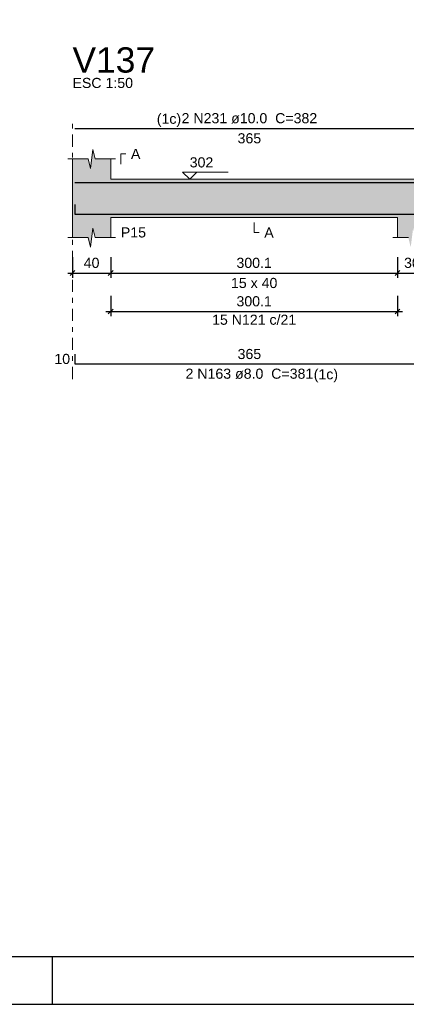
# Model space of a CAD drawing. Header units: millimetres. Extents: x 0 to 119, y 0 to 84.
# Tile 10 of 34: x 63 to 71, y 0 to 21. Entities that reach past the tile are written whole.
import ezdxf

# ---------------------------------------------------------------- set-up
doc = ezdxf.new("R2010")
doc.units = ezdxf.units.MM
doc.header["$MEASUREMENT"] = 0
doc.linetypes.add('DASHDOT', pattern=[2.54, 1.27, -0.635, 0, -0.635])
doc.linetypes.add('NULL', pattern=[0])
doc.layers.get('0').update_dxf_attribs({"lineweight": 18})
for name, color, linetype, lineweight in [('Descrição da armadura', 7, 'Continuous', 0), ('DT-Barras na forma', 2, 'Continuous', 30), ('DT-Barras rebatidas', 2, 'Continuous', 30), ('DT-Cotas', 9, 'Continuous', 5), ('DT-Forma', 5, 'Continuous', 5), ('DT-Hachura forma vigas', 254, 'Continuous', 5), ('DT-Pontilhado', 9, 'DASHDOT', 5), ('DT-Textos', 7, 'Continuous', 5), ('DT-Título', 3, 'Continuous', 20), ('Textos armaduras', 7, 'Continuous', 0)]:
    doc.layers.add(name, color=color, linetype=linetype, lineweight=lineweight)
doc.layers.add('SEDUC_MARF', color=1, linetype='Continuous')
doc.layers.add('SEDUC_MARGG', color=7, linetype='Continuous')
doc.styles.add('Arial', font='txt')
doc.dimstyles.new('UM_50.000000', dxfattribs={"dimtxt": 0.18, "dimasz": 0.1, "dimexe": 0.1, "dimexo": 0.2, "dimgap": 0, "dimtad": 1, "dimtih": 1, "dimtoh": 1, "dimdec": 1, "dimlfac": 50, "dimzin": 0, "dimdsep": 46, "dimtxsty": 'Standard', "dimcen": 0.09, "dimdle": 0.1, "dimadec": 1, "dimazin": 2, "dimtfac": 1, "dimtdec": 4, "dimtofl": 0, "dimtmove": 0, "dimatfit": 3, "dimfxl": 1, "dimtolj": 1, "dimarcsym": 0})

# ---------------------------------------------------------------- blocks, each defined once
blk = doc.blocks.new('_Oblique')
at = {"color": 0, "linetype": 'ByBlock', "lineweight": -2}
blk.add_line((-0.5, -0.5), (0.5, 0.5), dxfattribs=at)
blk = doc.blocks.new('*D311')
at = {"layer": 'Defpoints', "color": 0}
for p in [(63.828, 15.843), (64.628, 15.843), (64.628, 15.313)]:
    blk.add_point(p, dxfattribs=at)
at = {"layer": 'DT-Cotas', "color": 0, "lineweight": -2}
for p, q in [((63.828, 15.643), (63.828, 15.213)), ((64.628, 15.643), (64.628, 15.213)), ((63.728, 15.313), (64.728, 15.313))]:
    blk.add_line(p, q, dxfattribs=at)
at = {"layer": 'DT-Cotas', "color": 0, "lineweight": -2, "xscale": 0.1, "yscale": 0.1, "zscale": 0.1, "rotation": 180}
blk.add_blockref('_Oblique', (63.828, 15.313), dxfattribs=at)
at = {"layer": 'DT-Cotas', "color": 0, "lineweight": -2, "xscale": 0.1, "yscale": 0.1, "zscale": 0.1}
blk.add_blockref('_Oblique', (64.628, 15.313), dxfattribs=at)
at = {"layer": 'DT-Cotas', "color": 7, "insert": (64.228, 15.525), "char_height": 0.2118, "attachment_point": 5, "rotation": 0.0057, "style": 'Arial'}
blk.add_mtext('\\A1;40', dxfattribs=at)
blk = doc.blocks.new('*D312')
at = {"layer": 'Defpoints', "color": 0}
for p in [(64.628, 15.843), (70.63, 15.843), (70.63, 15.313)]:
    blk.add_point(p, dxfattribs=at)
at = {"layer": 'DT-Cotas', "color": 0, "lineweight": -2}
for p, q in [((64.628, 15.643), (64.628, 15.213)), ((70.63, 15.643), (70.63, 15.213)), ((64.528, 15.313), (70.73, 15.313))]:
    blk.add_line(p, q, dxfattribs=at)
at = {"layer": 'DT-Cotas', "color": 0, "lineweight": -2, "xscale": 0.1, "yscale": 0.1, "zscale": 0.1, "rotation": 180}
blk.add_blockref('_Oblique', (64.628, 15.313), dxfattribs=at)
at = {"layer": 'DT-Cotas', "color": 0, "lineweight": -2, "xscale": 0.1, "yscale": 0.1, "zscale": 0.1}
blk.add_blockref('_Oblique', (70.63, 15.313), dxfattribs=at)
at = {"layer": 'DT-Cotas', "color": 7, "insert": (67.629, 15.525), "char_height": 0.2118, "attachment_point": 5, "style": 'Arial'}
blk.add_mtext('\\A1;300.1', dxfattribs=at)
blk = doc.blocks.new('*D313')
at = {"layer": 'Defpoints', "color": 0}
for p in [(70.63, 15.843), (71.23, 15.843), (71.23, 15.313)]:
    blk.add_point(p, dxfattribs=at)
at = {"layer": 'DT-Cotas', "color": 0, "lineweight": -2}
for p, q in [((70.63, 15.643), (70.63, 15.213)), ((71.23, 15.643), (71.23, 15.213)), ((70.53, 15.313), (71.33, 15.313))]:
    blk.add_line(p, q, dxfattribs=at)
at = {"layer": 'DT-Cotas', "color": 0, "lineweight": -2, "xscale": 0.1, "yscale": 0.1, "zscale": 0.1, "rotation": 180}
blk.add_blockref('_Oblique', (70.63, 15.313), dxfattribs=at)
at = {"layer": 'DT-Cotas', "color": 0, "lineweight": -2, "xscale": 0.1, "yscale": 0.1, "zscale": 0.1}
blk.add_blockref('_Oblique', (71.23, 15.313), dxfattribs=at)
at = {"layer": 'DT-Cotas', "color": 7, "insert": (70.93, 15.525), "char_height": 0.2118, "attachment_point": 5, "rotation": 0.0057, "style": 'Arial'}
blk.add_mtext('\\A1;30', dxfattribs=at)
blk = doc.blocks.new('*D316')
at = {"layer": 'Defpoints', "color": 0}
for p in [(64.628, 15.038), (70.63, 15.038), (70.63, 14.508)]:
    blk.add_point(p, dxfattribs=at)
at = {"layer": 'DT-Cotas', "color": 0, "lineweight": -2}
for p, q in [((64.628, 14.838), (64.628, 14.408)), ((70.63, 14.838), (70.63, 14.408)), ((64.528, 14.508), (70.73, 14.508))]:
    blk.add_line(p, q, dxfattribs=at)
at = {"layer": 'DT-Cotas', "color": 0, "lineweight": -2, "xscale": 0.1, "yscale": 0.1, "zscale": 0.1, "rotation": 180}
blk.add_blockref('_Oblique', (64.628, 14.508), dxfattribs=at)
at = {"layer": 'DT-Cotas', "color": 0, "lineweight": -2, "xscale": 0.1, "yscale": 0.1, "zscale": 0.1}
blk.add_blockref('_Oblique', (70.63, 14.508), dxfattribs=at)
at = {"layer": 'DT-Cotas', "color": 7, "insert": (67.629, 14.72), "char_height": 0.2118, "attachment_point": 5, "style": 'Arial'}
blk.add_mtext('\\A1;300.1', dxfattribs=at)

msp = doc.modelspace()

# ---------------------------------------------------------------- hatches: boundary and pattern name
at = {"layer": 'DT-Hachura forma vigas', "linetype": 'Continuous'}
msp.add_hatch(color=254, dxfattribs=at).paths.add_polyline_path([(71.2298, 16.0546), (71.2298, 16.4782), (71.2298, 17.2782), (70.6298, 17.2782), (64.6284, 17.2782), (64.6284, 17.7018), (64.3034, 17.7018), (64.2534, 17.9018), (64.2034, 17.5018), (64.1534, 17.7018), (63.8284, 17.7018), (63.8284, 17.2782), (63.8284, 16.4782), (63.8284, 16.0546), (64.1534, 16.0546), (64.2034, 15.8546), (64.2534, 16.2546), (64.3034, 16.0546), (64.6284, 16.0546), (64.6284, 16.4782), (70.6298, 16.4782), (70.6298, 16.0546), (70.8548, 16.0546), (70.9048, 15.8546), (70.9548, 16.2546), (71.0048, 16.0546), (71.2298, 16.0546)])

# ---------------------------------------------------------------- linework, layer by layer
at = {"layer": 'DT-Barras na forma'}
for points in [[(63.8784, 17.2082), (71.1798, 17.2082), (71.1798, 16.8259)], [(63.8784, 16.7462), (63.8784, 16.5462), (71.1798, 16.5462), (71.1798, 16.7462)]]:
    msp.add_lwpolyline(points, dxfattribs=at)
at = {"layer": 'DT-Barras rebatidas'}
for points in [[(63.8784, 18.3378), (71.1798, 18.3378), (71.1798, 17.9555)], [(63.8784, 13.6115), (63.8784, 13.4115), (71.1798, 13.4115), (71.1798, 13.6115)]]:
    msp.add_lwpolyline(points, dxfattribs=at)
at = {"layer": 'DT-Forma'}
for p, q in [((64.2034, 17.5018), (64.2534, 17.9018)), ((64.2534, 17.9018), (64.3034, 17.7018)), ((63.7284, 17.7018), (64.1534, 17.7018)), ((63.8284, 17.2782), (63.8284, 17.7018)), ((64.1534, 17.7018), (64.2034, 17.5018)), ((64.3034, 17.7018), (64.7284, 17.7018)), ((64.6284, 17.7018), (64.6284, 17.2782)), ((64.6284, 17.2782), (70.6298, 17.2782)), ((70.6298, 17.2782), (71.2298, 17.2782)), ((63.8284, 16.4782), (63.8284, 16.0546)), ((64.6284, 16.0546), (64.6284, 16.4782)), ((64.6284, 16.4782), (70.6298, 16.4782)), ((70.6298, 16.4782), (70.6298, 16.0546)), ((64.2034, 15.8546), (64.2534, 16.2546)), ((64.2534, 16.2546), (64.3034, 16.0546)), ((63.7284, 16.0546), (64.1534, 16.0546)), ((64.1534, 16.0546), (64.2034, 15.8546)), ((64.3034, 16.0546), (64.7284, 16.0546)), ((70.5298, 16.0546), (70.8548, 16.0546))]:
    msp.add_line(p, q, dxfattribs=at)
at = {"layer": 'DT-Forma', "linetype": 'Continuous'}
msp.add_line((63.8284, 16.4782), (63.8284, 17.2782), dxfattribs=at)
at = {"layer": 'DT-Pontilhado', "ltscale": 0.2}
msp.add_line((63.8284, 13.0938), (63.8284, 18.5496), dxfattribs=at)
at = {"layer": 'DT-Textos'}
for points in [[(64.8402, 17.5959), (64.8402, 17.8077), (64.9461, 17.8077)], [(66.4289, 17.4264), (66.2806, 17.2782), (66.1323, 17.4264), (67.0854, 17.4264)], [(67.6291, 16.3723), (67.6291, 16.1605), (67.735, 16.1605)]]:
    msp.add_lwpolyline(points, dxfattribs=at)
at = {"layer": 'SEDUC_MARF'}
msp.add_line((63.4015, 1), (63.4015, 0), dxfattribs=at)
msp.add_lwpolyline([(118.9, 84.1), (0, 84.1), (0, 0), (118.9, 0)], close=True, dxfattribs=at)
at = {"layer": 'SEDUC_MARGG'}
msp.add_lwpolyline([(2.5, 1), (117.9, 1), (117.9, 83.1), (2.5, 83.1), (2.5, 1)], dxfattribs=at)

# ---------------------------------------------------------------- texts
at = {"layer": 'Descrição da armadura', "linetype": 'NULL', "char_height": 0.2118, "attachment_point": 8, "line_spacing_factor": 0.9, "style": 'Arial'}
for s, insert, width in [('2 N231 ø10.0  C=382', (67.5296, 18.444), 5.562109), ('15 N121 c/21', (67.6291, 14.2267), 3.450264), ('2 N163 ø8.0  C=381', (67.5296, 13.094), 5.239541)]:
    msp.add_mtext(s, dxfattribs=dict(at, insert=insert, width=width))
at = {"layer": 'DT-Textos', "linetype": 'NULL', "char_height": 0.2118, "line_spacing_factor": 0.798, "style": 'Arial'}
for s, insert, width, attachment_point in [('ESC 1:50', (63.8286, 19.185), 2.482559, 7), ('(1c)', (66.1016, 18.3742), 0.998857, 9), ('A', (65.0516, 17.702), 0.386855, 7), ('302', (66.2806, 17.522), 0.967705, 7), ('P15', (64.8406, 16.055), 1.031992, 7), ('A', (67.8406, 16.055), 0.386855, 7), ('15 x 40', (67.6296, 14.996), 1.902559, 8), ('(1c)', (68.8746, 13.0242), 0.998857, 7)]:
    msp.add_mtext(s, dxfattribs=dict(at, insert=insert, width=width, attachment_point=attachment_point))
at = {"layer": 'DT-Título', "linetype": 'NULL', "insert": (63.8286, 19.5029), "char_height": 0.5295, "width": 3.456465, "attachment_point": 7, "line_spacing_factor": 0.798, "style": 'Arial'}
msp.add_mtext('V137', dxfattribs=at)
at = {"layer": 'Textos armaduras', "linetype": 'NULL', "char_height": 0.2118, "line_spacing_factor": 0.9, "style": 'Arial'}
for s, insert, width, attachment_point in [('365', (67.5291, 18.2405), 1.367705, 2), ('10', (63.7784, 13.4056), 1.045137, 9), ('365', (67.5291, 13.5088), 1.367705, 8)]:
    msp.add_mtext(s, dxfattribs=dict(at, insert=insert, width=width, attachment_point=attachment_point))

# ---------------------------------------------------------------- dimensions: what is measured, and where the dimension line sits
at = {"layer": 'DT-Cotas'}
for base, p1, p2, picture, middle in [((64.6284, 15.3133), (63.8284, 15.8428), (64.6284, 15.8428), '*D311', (64.2284, 15.5251)), ((71.2298, 15.3133), (70.6298, 15.8428), (71.2298, 15.8428), '*D313', (70.9298, 15.5251))]:
    dim = msp.add_linear_dim(base=base, p1=p1, p2=p2, dimstyle='UM_50.000000', override={"dimtxt": 0.2118, "dimasz": 0.1, "dimexe": 0.1, "dimexo": 0.2, "dimtad": 1, "dimtih": 0, "dimtoh": 0, "dimdec": 1, "dimlfac": 50, "dimzin": 8, "dimtxsty": 'Arial', "dimblk": 'Oblique', "dimblk1": 'Oblique', "dimblk2": 'Oblique', "dimsah": 1, "dimdle": 0.1, "dimse1": 0, "dimse2": 0, "dimclrt": 7, "dimadec": 1, "dimazin": 3, "dimtmove": 2, "dimldrblk": 'Oblique'}, dxfattribs=at)
    dim.commit()
    dim.dimension.update_dxf_attribs({"geometry": picture, "text_midpoint": middle, "dimtype": 160, "text_rotation": 0.00573})
for base, p1, p2, picture, middle in [((70.6298, 15.3133), (64.6284, 15.8428), (70.6298, 15.8428), '*D312', (67.6291, 15.5251)), ((70.6298, 14.5084), (64.6284, 15.0379), (70.6298, 15.0379), '*D316', (67.6291, 14.7202))]:
    dim = msp.add_linear_dim(base=base, p1=p1, p2=p2, dimstyle='UM_50.000000', override={"dimtxt": 0.2118, "dimasz": 0.1, "dimexe": 0.1, "dimexo": 0.2, "dimtad": 1, "dimtih": 0, "dimtoh": 0, "dimdec": 1, "dimlfac": 50, "dimzin": 8, "dimtxsty": 'Arial', "dimblk": 'Oblique', "dimblk1": 'Oblique', "dimblk2": 'Oblique', "dimsah": 1, "dimdle": 0.1, "dimse1": 0, "dimse2": 0, "dimclrt": 7, "dimadec": 1, "dimazin": 3, "dimtmove": 2, "dimldrblk": 'Oblique'}, dxfattribs=at)
    dim.commit()
    dim.dimension.update_dxf_attribs({"geometry": picture, "text_midpoint": middle, "dimtype": 160})

doc.saveas('drawing.dxf')
